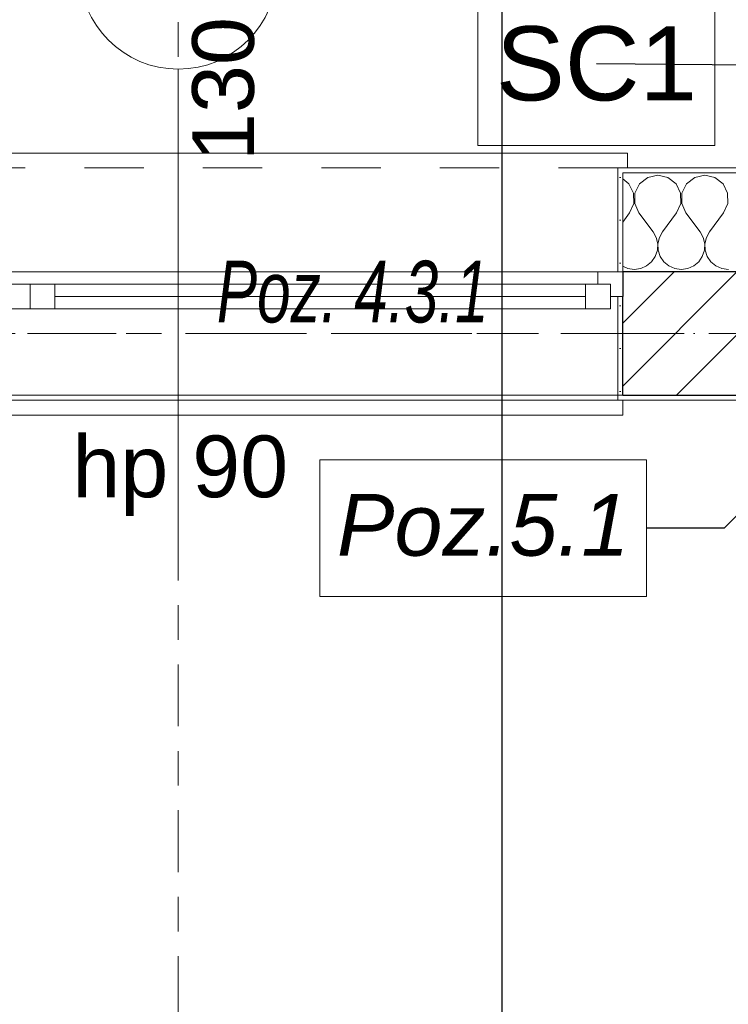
# Model space of a CAD drawing. Header units: millimetres. Extents: x -52968 to 399385, y -141133 to 110561.
# Tile 81 of 146: x 70184 to 71619, y -100400 to -98408. Entities that reach past the tile are written whole.
import ezdxf

# ---------------------------------------------------------------- set-up
doc = ezdxf.new("R2010")
doc.units = ezdxf.units.MM
for name, pattern in [('SIM-Wegliniec-21.07.2025-Parter$0$Kropki i Kreski', [360, 180, -90, 0, -90]), ('SIM-Wegliniec-21.07.2025-Parter$0$Przerywana', [240, 120, -120]), ('SIM-Wegliniec-21.07.2025-Parter$0$Przerywana długa', [390, 250, -140]), ('SIM-Wegliniec-21.07.2025-Parter$0$Przerywana podwójnie', [295, 125, -50, 70, -50]), ('SIM-Wegliniec-21.07.2025-Parter$0$SIM-Wegliniec-11.03.2025-Parter$0$Przerywana podwójnie', [295, 125, -50, 70, -50])]:
    doc.linetypes.add(name, pattern=pattern)
doc.layers.add('_xref', color=250, linetype='Continuous')
for name, color, linetype, lineweight in [('RR_ks_podposadzkowa', 32, 'Kanalizacja', 30), ('SIM-Wegliniec-21.07.2025-Parter$0$Nowe_A-Belki-Wieniec_Nr_pióra__69', 250, 'Continuous', 0), ('SIM-Wegliniec-21.07.2025-Parter$0$Nowe_A-Belki-Wieniec_Nr_pióra__90', 250, 'Continuous', 0), ('SIM-Wegliniec-21.07.2025-Parter$0$Nowe_A-Konstrukcja Opis_Nr_pióra__58', 250, 'Continuous', 0), ('SIM-Wegliniec-21.07.2025-Parter$0$Nowe_A-Opisy-Ściany_Nr_pióra__1', 250, 'Continuous', 0), ('SIM-Wegliniec-21.07.2025-Parter$0$Nowe_A-Osi_Nr_pióra__20', 250, 'Continuous', 0), ('SIM-Wegliniec-21.07.2025-Parter$0$Nowe_A-Posadzki_Nr_pióra__89', 250, 'Continuous', 0), ('SIM-Wegliniec-21.07.2025-Parter$0$Nowe_A-Płyta-Grunt_Nr_pióra__89', 250, 'Continuous', 0), ('SIM-Wegliniec-21.07.2025-Parter$0$Nowe_A-Strefy-Parter_Nr_pióra__94', 250, 'Continuous', 0), ('SIM-Wegliniec-21.07.2025-Parter$0$Nowe_A-Ściany-Zewnętrzne', 250, 'Continuous', 0), ('SIM-Wegliniec-21.07.2025-Parter$0$Nowe_A-Ściany-Zewnętrzne_Nr_pióra__174', 250, 'Continuous', 0), ('SIM-Wegliniec-21.07.2025-Parter$0$Nowe_A-Ściany-Zewnętrzne_Nr_pióra__27', 250, 'Continuous', 0), ('SIM-Wegliniec-21.07.2025-Parter$0$Nowe_A-Ściany-Zewnętrzne_Nr_pióra__47', 250, 'Continuous', 0), ('SIM-Wegliniec-21.07.2025-Parter$0$Nowe_A-Ściany-Zewnętrzne_Nr_pióra__67', 250, 'Continuous', 0), ('SIM-Wegliniec-21.07.2025-Parter$0$Nowe_Okna Archicada_Nr_pióra__23', 250, 'Continuous', 0), ('SIM-Wegliniec-21.07.2025-Parter$0$Nowe_Okna Archicada_Nr_pióra__27', 250, 'Continuous', 0), ('SIM-Wegliniec-21.07.2025-Parter$0$Nowe_Okna Archicada_Nr_pióra__3', 250, 'Continuous', 0), ('SIM-Wegliniec-21.07.2025-Parter$0$Nowe_Okna Archicada_Nr_pióra__47', 250, 'Continuous', 0), ('SIM-Wegliniec-21.07.2025-Parter$0$Nowe_SIM-Wegliniec-11.03.2025-Parter$0$Nowe_A-Osi_Nr_pióra__20_Nr_pióra__1', 250, 'Continuous', 0), ('SIM-Wegliniec-21.07.2025-Parter$0$Nowe_Znaczniki okien Archicada_Nr_pióra__2', 250, 'Continuous', 0), ('SIM-Wegliniec-21.07.2025-Parter$0$Nowe_Znaczniki okien Archicada_Nr_pióra__45', 250, 'Continuous', 0), ('SIM-Wegliniec-21.07.2025-Parter$0$Nowe_Znaczniki okien Archicada_Nr_pióra__7', 250, 'Continuous', 0)]:
    doc.layers.add(name, color=color, linetype=linetype, lineweight=lineweight)
doc.styles.add('SIM-Wegliniec-21.07.2025-Parter$0$STYL_AUTOMATYCZNY_1', font='arial.ttf')
doc.styles.add('SIM-Wegliniec-21.07.2025-Parter$0$STYL_AUTOMATYCZNY_3', font='arial.ttf')
doc.styles.add('SIM-Wegliniec-21.07.2025-Parter$0$STYL_AUTOMATYCZNY_6', font='arial.ttf', dxfattribs={"width": 0.7})
doc.styles.get("Standard").update_dxf_attribs({"font": 'arial.ttf'})
doc.linetypes.add('Kanalizacja', pattern='A,25,0,["◄",Standard,S=5,R=0,X=-5,Y=-2.5],0', length=25)
doc.dimstyles.new('SIM-Wegliniec-21.07.2025-Parter$0$STYL_AUTOMATYCZNY__8', dxfattribs={"dimtxt": 0.18, "dimasz": 182.4, "dimexe": 0.18, "dimexo": 0.0625, "dimgap": 0, "dimtad": 0, "dimtih": 1, "dimtoh": 1, "dimdec": 4, "dimzin": 0, "dimdsep": 46, "dimcen": 0.09, "dimadec": 0, "dimazin": 0, "dimtfac": 1, "dimtdec": 4, "dimtmove": 0, "dimatfit": 3, "dimldrblk": 'SIM-Wegliniec-21.07.2025-Parter$0$ARROWHEAD_11', "dimfxl": 1, "dimtolj": 1, "dimtzin": 0, "dimarcsym": 0})
doc.dimstyles.new('SIM-Wegliniec-21.07.2025-Parter$0$STYL_AUTOMATYCZNY__9', dxfattribs={"dimtxt": 0.18, "dimasz": 76, "dimexe": 0.18, "dimexo": 0.0625, "dimgap": 0, "dimtad": 0, "dimtih": 1, "dimtoh": 1, "dimdec": 4, "dimzin": 0, "dimdsep": 46, "dimcen": 0.09, "dimadec": 0, "dimazin": 0, "dimtfac": 1, "dimtdec": 4, "dimtmove": 0, "dimatfit": 3, "dimldrblk": 'SIM-Wegliniec-21.07.2025-Parter$0$ARROWHEAD_16', "dimfxl": 1, "dimtolj": 1, "dimtzin": 0, "dimarcsym": 0})
pattern_1 = [(0, (0, 0), (0, 86.60254), [0, -50]), (0, (25, 43.3), (0, 86.60254), [0, -50])]

# ---------------------------------------------------------------- blocks, each defined once
blk = doc.blocks.new('SIM-Wegliniec-21.07.2025-Parter$0$ARROWHEAD_11')
at = {"color": 0, "linetype": 'Continuous', "lineweight": 0}
blk.add_line((0, 0), (-1, 0), dxfattribs=at)
at = {"color": 0, "linetype": 'Continuous', "lineweight": 0, "const_width": 0.25, "flags": 128}
blk.add_lwpolyline([(-0.125, 0, 1), (0.125, 0, 1)], format="xyb", close=True, dxfattribs=at)
blk = doc.blocks.new('SIM-Wegliniec-21.07.2025-Parter$0$ARROWHEAD_16')
at = {"linetype": 'Continuous', "lineweight": 0}
blk.add_hatch(color=0, dxfattribs=at).paths.add_polyline_path([(-0.9093, 0.525), (0, 0), (-0.9093, -0.525)])
at = {"color": 0, "linetype": 'Continuous', "lineweight": 0}
blk.add_line((0, 0), (-1, 0), dxfattribs=at)
blk = doc.blocks.new('SIM-Wegliniec-21.07.2025-Parter')
at = {"layer": 'SIM-Wegliniec-21.07.2025-Parter$0$Nowe_A-Ściany-Zewnętrzne', "linetype": 'Continuous', "lineweight": 0}
h = blk.add_hatch(dxfattribs=at)
h.set_pattern_fill('Tynk', color=256, style=0, pattern_type=2)
h.set_pattern_definition(pattern_1)
h.paths.add_polyline_path([(71405.1, -98707.6), (71395.1, -98707.6), (71395.1, -98917.6), (71405.1, -98917.6), (71405.1, -98717.6)])
at = {"layer": 'SIM-Wegliniec-21.07.2025-Parter$0$Nowe_A-Ściany-Zewnętrzne', "linetype": 'Continuous', "lineweight": 0, "true_color": 0x000000}
h = blk.add_hatch(dxfattribs=at)
h.set_pattern_fill('Tynk', color=18, style=0, pattern_type=2)
h.set_pattern_definition(pattern_1)
h.paths.add_polyline_path([(71405.1, -98707.6), (71405.1, -98717.6), (71820.1, -98717.6), (71820.1, -98707.6)])
at = {"layer": 'SIM-Wegliniec-21.07.2025-Parter$0$Nowe_A-Ściany-Zewnętrzne', "linetype": 'Continuous', "lineweight": 0}
h = blk.add_hatch(dxfattribs=at)
h.set_pattern_fill('Bloczki_ceramiczne', color=256, style=0, pattern_type=2)
h.set_pattern_definition([(45, (0, 0), (-63.63961, 63.63961), [])])
h.paths.add_polyline_path([(71405.1, -98967.6), (71405.1, -99167.6), (71880.1, -99167.6), (71880.1, -98917.6), (71405.1, -98917.6)])
h = blk.add_hatch(dxfattribs=at)
h.set_pattern_fill('Tynk', color=256, style=0, pattern_type=2)
h.set_pattern_definition(pattern_1)
h.paths.add_polyline_path([(71395.1, -99177.6), (71405.1, -99177.6), (71405.1, -99167.6), (71405.1, -98967.6), (71395.1, -98967.6)])
at = {"layer": 'SIM-Wegliniec-21.07.2025-Parter$0$Nowe_A-Ściany-Zewnętrzne', "linetype": 'Continuous', "lineweight": 0, "true_color": 0x000000}
h = blk.add_hatch(dxfattribs=at)
h.set_pattern_fill('Tynk', color=18, style=0, pattern_type=2)
h.set_pattern_definition(pattern_1)
h.paths.add_polyline_path([(71870.1, -99167.6), (71405.1, -99167.6), (71405.1, -99177.6), (71870.1, -99177.6)])
at = {"layer": 'SIM-Wegliniec-21.07.2025-Parter$0$Nowe_A-Belki-Wieniec_Nr_pióra__69', "linetype": 'SIM-Wegliniec-21.07.2025-Parter$0$Kropki i Kreski', "lineweight": 13}
blk.add_line((90905.1, -99042.6), (65105.1, -99042.6), dxfattribs=at)
at = {"layer": 'SIM-Wegliniec-21.07.2025-Parter$0$Nowe_A-Belki-Wieniec_Nr_pióra__90', "linetype": 'SIM-Wegliniec-21.07.2025-Parter$0$Przerywana długa', "lineweight": 13}
for p, q in [((91030.1, -98917.6), (64980.1, -98917.6)), ((71880.1, -99167.6), (65230.1, -99167.6))]:
    blk.add_line(p, q, dxfattribs=at)
at = {"layer": 'SIM-Wegliniec-21.07.2025-Parter$0$Nowe_A-Konstrukcja Opis_Nr_pióra__58', "linetype": 'Continuous', "lineweight": 13, "flags": 128}
blk.add_lwpolyline([(70791.8, -99298.6), (71453.1, -99298.6), (71453.1, -99575), (70791.8, -99575)], close=True, dxfattribs=at)
at = {"layer": 'SIM-Wegliniec-21.07.2025-Parter$0$Nowe_A-Opisy-Ściany_Nr_pióra__1', "linetype": 'Continuous', "lineweight": 13, "flags": 128}
blk.add_lwpolyline([(71111.9, -98346.4), (71592, -98346.4), (71592, -98662.1), (71111.9, -98662.1)], close=True, dxfattribs=at)
at = {"layer": 'SIM-Wegliniec-21.07.2025-Parter$0$Nowe_A-Osi_Nr_pióra__20', "linetype": 'SIM-Wegliniec-21.07.2025-Parter$0$Przerywana podwójnie', "lineweight": 13}
for p, q in [((70505.1, -95582.5), (70505.1, -117792.3)), ((63144.7, -99042.6), (90961.9, -99042.6))]:
    blk.add_line(p, q, dxfattribs=at)
at = {"layer": 'SIM-Wegliniec-21.07.2025-Parter$0$Nowe_A-Posadzki_Nr_pióra__89', "linetype": 'Continuous', "lineweight": 13, "flags": 128}
blk.add_lwpolyline([(65240.1, -99177.6), (65240.1, -105127.6), (69045.1, -105127.6), (69045.1, -103292.6), (71880.1, -103292.6), (71880.1, -99177.6)], close=True, dxfattribs=at)
at = {"layer": 'SIM-Wegliniec-21.07.2025-Parter$0$Nowe_A-Płyta-Grunt_Nr_pióra__89', "linetype": 'Continuous', "lineweight": 13, "flags": 128}
blk.add_lwpolyline([(65230.1, -116917.6), (90780.1, -116917.6), (90780.1, -99167.6), (65230.1, -99167.6)], close=True, dxfattribs=at)
at = {"layer": 'SIM-Wegliniec-21.07.2025-Parter$0$Nowe_A-Strefy-Parter_Nr_pióra__94', "linetype": 'Continuous', "lineweight": 13, "flags": 128}
blk.add_lwpolyline([(69170.1, -99177.6), (69170.1, -103282.6), (71870.1, -103282.6), (71870.1, -99177.6)], close=True, dxfattribs=at)
at = {"layer": 'SIM-Wegliniec-21.07.2025-Parter$0$Nowe_A-Ściany-Zewnętrzne_Nr_pióra__174', "linetype": 'Continuous', "lineweight": 5}
for p, q in [((71455.8, -98727), (71439.3, -98739.8)), ((71476.2, -98722.4), (71455.8, -98727)), ((71496.6, -98727), (71476.2, -98722.4)), ((71513.1, -98739.8), (71496.6, -98727)), ((71551, -98727), (71534.6, -98739.8)), ((71571.4, -98722.4), (71551, -98727)), ((71591.9, -98727), (71571.4, -98722.4)), ((71608.3, -98739.8), (71591.9, -98727)), ((71417.8, -98739.8), (71405.1, -98729.8)), ((71427.2, -98758.6), (71417.8, -98739.8)), ((71439.3, -98739.8), (71430, -98758.6)), ((71522.4, -98758.6), (71513.1, -98739.8)), ((71534.6, -98739.8), (71525.2, -98758.6)), ((71617.7, -98758.6), (71608.3, -98739.8)), ((71427.6, -98779.5), (71427.2, -98758.6)), ((71430, -98758.6), (71429.5, -98779.5)), ((71522.9, -98779.5), (71522.4, -98758.6)), ((71525.2, -98758.6), (71524.8, -98779.5)), ((71618.1, -98779.5), (71617.7, -98758.6)), ((71419.1, -98798.5), (71427.6, -98779.5)), ((71429.5, -98779.5), (71438.1, -98798.5)), ((71514.3, -98798.5), (71522.9, -98779.5)), ((71524.8, -98779.5), (71533.3, -98798.5)), ((71609.5, -98798.5), (71618.1, -98779.5)), ((71419.1, -98798.5), (71405.1, -98817.2)), ((71438.1, -98798.5), (71466.7, -98836.6)), ((71514.3, -98798.5), (71485.7, -98836.6)), ((71533.3, -98798.5), (71561.9, -98836.6)), ((71609.5, -98798.5), (71581, -98836.6)), ((71473, -98848.1), (71466.7, -98836.6)), ((71485.7, -98836.6), (71479.4, -98848.1)), ((71568.3, -98848.1), (71561.9, -98836.6)), ((71581, -98836.6), (71574.6, -98848.1)), ((71476, -98860.9), (71473, -98848.1)), ((71475.4, -98874.1), (71476, -98860.9)), ((71479.4, -98848.1), (71476.4, -98860.9)), ((71476.4, -98860.9), (71477, -98874.1)), ((71571.3, -98860.9), (71568.3, -98848.1)), ((71570.6, -98874.1), (71571.3, -98860.9)), ((71574.6, -98848.1), (71571.6, -98860.9)), ((71571.6, -98860.9), (71572.3, -98874.1)), ((71463.7, -98897.3), (71471.2, -98886.5)), ((71471.2, -98886.5), (71475.4, -98874.1)), ((71477, -98874.1), (71481.2, -98886.5)), ((71481.2, -98886.5), (71488.7, -98897.3)), ((71559, -98897.3), (71566.4, -98886.5)), ((71566.4, -98886.5), (71570.6, -98874.1)), ((71572.3, -98874.1), (71576.5, -98886.5)), ((71576.5, -98886.5), (71583.9, -98897.3)), ((71405.1, -98906.4), (71415.6, -98911)), ((71441.6, -98911), (71453.6, -98905.7)), ((71453.6, -98905.7), (71463.7, -98897.3)), ((71488.7, -98897.3), (71498.8, -98905.7)), ((71498.8, -98905.7), (71510.8, -98911)), ((71536.8, -98911), (71548.9, -98905.7)), ((71548.9, -98905.7), (71559, -98897.3)), ((71583.9, -98897.3), (71594, -98905.7)), ((71594, -98905.7), (71606.1, -98911)), ((71415.6, -98911), (71428.6, -98912.8)), ((71428.6, -98912.8), (71441.6, -98911)), ((71510.8, -98911), (71523.8, -98912.8)), ((71523.8, -98912.8), (71536.8, -98911)), ((71606.1, -98911), (71619.1, -98912.8))]:
    blk.add_line(p, q, dxfattribs=at)
at = {"layer": 'SIM-Wegliniec-21.07.2025-Parter$0$Nowe_A-Ściany-Zewnętrzne_Nr_pióra__27', "linetype": 'Continuous', "lineweight": 25}
for p, q in [((71880.1, -98917.6), (71405.1, -98917.6)), ((71405.1, -98917.6), (71405.1, -98967.6)), ((71405.1, -99167.6), (71405.1, -98967.6)), ((71405.1, -99167.6), (71870.1, -99167.6))]:
    blk.add_line(p, q, dxfattribs=at)
at = {"layer": 'SIM-Wegliniec-21.07.2025-Parter$0$Nowe_A-Ściany-Zewnętrzne_Nr_pióra__47', "linetype": 'Continuous', "lineweight": 15}
for p, q in [((71395.1, -98917.6), (71395.1, -98707.6)), ((71405.1, -98707.6), (71395.1, -98707.6)), ((71405.1, -98707.6), (71415.1, -98707.6)), ((71405.1, -98917.6), (71395.1, -98917.6)), ((71395.1, -98967.6), (71395.1, -99177.6)), ((71405.1, -98967.6), (71395.1, -98967.6)), ((71405.1, -99177.6), (71395.1, -99177.6))]:
    blk.add_line(p, q, dxfattribs=at)
at = {"layer": 'SIM-Wegliniec-21.07.2025-Parter$0$Nowe_A-Ściany-Zewnętrzne_Nr_pióra__47', "linetype": 'Continuous', "lineweight": 15, "flags": 128}
for points in [[(71820.1, -98707.6), (71405.1, -98707.6)], [(71405.1, -99177.6), (71870.1, -99177.6)]]:
    blk.add_lwpolyline(points, dxfattribs=at)
at = {"layer": 'SIM-Wegliniec-21.07.2025-Parter$0$Nowe_A-Ściany-Zewnętrzne_Nr_pióra__67', "linetype": 'Continuous', "lineweight": 13}
for p, q in [((71830.1, -98717.6), (71405.1, -98717.6)), ((71405.1, -98717.6), (71405.1, -98917.6))]:
    blk.add_line(p, q, dxfattribs=at)
at = {"layer": 'SIM-Wegliniec-21.07.2025-Parter$0$Nowe_Okna Archicada_Nr_pióra__23', "linetype": 'Continuous', "lineweight": 15}
for p, q in [((71355.1, -98942.6), (71355.1, -98917.6)), ((71355.1, -98917.6), (71405.1, -98917.6)), ((70155.1, -98942.6), (70205.1, -98942.6)), ((70205.1, -98942.6), (70255.1, -98942.6)), ((70205.1, -98992.6), (70205.1, -98942.6)), ((70205.1, -98942.6), (70205.1, -98992.6)), ((70255.1, -98942.6), (70255.1, -98992.6)), ((70255.1, -98942.6), (71330.1, -98942.6)), ((71330.1, -98992.6), (71330.1, -98942.6)), ((71330.1, -98942.6), (71380.1, -98942.6)), ((71380.1, -98942.6), (71355.1, -98942.6)), ((71380.1, -98967.6), (71380.1, -98942.6)), ((71380.1, -98942.6), (71380.1, -98992.6)), ((71330.1, -98967.6), (70255.1, -98967.6)), ((71405.1, -98967.6), (71380.1, -98967.6)), ((70205.1, -98992.6), (70155.1, -98992.6)), ((70255.1, -98992.6), (70205.1, -98992.6)), ((71330.1, -98992.6), (70255.1, -98992.6)), ((71380.1, -98992.6), (71330.1, -98992.6))]:
    blk.add_line(p, q, dxfattribs=at)
at = {"layer": 'SIM-Wegliniec-21.07.2025-Parter$0$Nowe_Okna Archicada_Nr_pióra__27', "linetype": 'Continuous', "lineweight": 25}
blk.add_line((71405.1, -98917.6), (71405.1, -98967.6), dxfattribs=at)
blk.add_line((71405.1, -98917.6), (71405.1, -98967.6), dxfattribs=at)
at = {"layer": 'SIM-Wegliniec-21.07.2025-Parter$0$Nowe_Okna Archicada_Nr_pióra__3', "linetype": 'Continuous', "lineweight": 13}
for p, q in [((71415.1, -98677.6), (69595.1, -98677.6)), ((71415.1, -98707.6), (71415.1, -98677.6)), ((69655.1, -98917.6), (70205.1, -98917.6)), ((70205.1, -98917.6), (71355.1, -98917.6)), ((71330.1, -98992.6), (70255.1, -98992.6)), ((71405.1, -99177.6), (71405.1, -99207.6)), ((71405.1, -99207.6), (69605.1, -99207.6))]:
    blk.add_line(p, q, dxfattribs=at)
at = {"layer": 'SIM-Wegliniec-21.07.2025-Parter$0$Nowe_Okna Archicada_Nr_pióra__3', "linetype": 'SIM-Wegliniec-21.07.2025-Parter$0$Przerywana', "lineweight": 13}
for p, q in [((71395.1, -98707.6), (69615.1, -98707.6)), ((71395.1, -99177.6), (69615.1, -99177.6))]:
    blk.add_line(p, q, dxfattribs=at)
at = {"layer": 'SIM-Wegliniec-21.07.2025-Parter$0$Nowe_Okna Archicada_Nr_pióra__47', "linetype": 'Continuous', "lineweight": 15}
for p, q in [((71405.1, -98707.6), (71395.1, -98707.6)), ((71395.1, -98917.6), (71395.1, -98707.6)), ((71405.1, -98707.6), (71415.1, -98707.6)), ((71395.1, -98967.6), (71395.1, -99177.6)), ((71405.1, -99177.6), (71395.1, -99177.6))]:
    blk.add_line(p, q, dxfattribs=at)
at = {"layer": 'SIM-Wegliniec-21.07.2025-Parter$0$Nowe_SIM-Wegliniec-11.03.2025-Parter$0$Nowe_A-Osi_Nr_pióra__20_Nr_pióra__1', "linetype": 'SIM-Wegliniec-21.07.2025-Parter$0$SIM-Wegliniec-11.03.2025-Parter$0$Przerywana podwójnie', "lineweight": 13}
blk.add_line((63144.7, -99042.6), (90961.9, -99042.6), dxfattribs=at)
at = {"layer": 'SIM-Wegliniec-21.07.2025-Parter$0$Nowe_Znaczniki okien Archicada_Nr_pióra__2', "linetype": 'Continuous', "lineweight": 13, "flags": 128}
blk.add_lwpolyline([(70705.1, -98307.6, 1), (70305.1, -98307.6, 1)], format="xyb", close=True, dxfattribs=at)
at = {"layer": 'SIM-Wegliniec-21.07.2025-Parter$0$Nowe_Znaczniki okien Archicada_Nr_pióra__45', "linetype": 'Continuous', "lineweight": 15}
blk.add_line((70505.1, -98507.6), (70505.1, -99477.6), dxfattribs=at)
at = {"layer": 'SIM-Wegliniec-21.07.2025-Parter$0$Nowe_A-Konstrukcja Opis_Nr_pióra__58', "linetype": 'Continuous', "lineweight": 13, "insert": (70583.1, -99022.1), "char_height": 125, "attachment_point": 7, "style": 'SIM-Wegliniec-21.07.2025-Parter$0$STYL_AUTOMATYCZNY_6'}
blk.add_mtext('\\A1;{\\pql;\\fArial|b0|i1|c238|p0;\\W0.700000;Poz. 4.3.1}', dxfattribs=at)
at = {"layer": 'SIM-Wegliniec-21.07.2025-Parter$0$Nowe_A-Konstrukcja Opis_Nr_pióra__58', "linetype": 'Continuous', "lineweight": 13, "insert": (71122.4, -99430.7), "char_height": 125, "attachment_point": 5, "rotation": 359.9999, "style": 'SIM-Wegliniec-21.07.2025-Parter$0$STYL_AUTOMATYCZNY_3'}
blk.add_mtext('\\A1;{\\pqc;\\fArial|b0|i1|c238|p0;\\W1.000000;Poz.\\fArial|b0|i1|c238|p0;\\W1.000000;5\\fArial|b0|i1|c238|p0;\\W1.000000;.1}', dxfattribs=at)
at = {"layer": 'SIM-Wegliniec-21.07.2025-Parter$0$Nowe_A-Opisy-Ściany_Nr_pióra__1', "linetype": 'Continuous', "lineweight": 13, "insert": (71352, -98497), "char_height": 150, "attachment_point": 5, "style": 'SIM-Wegliniec-21.07.2025-Parter$0$STYL_AUTOMATYCZNY_1'}
blk.add_mtext('\\A1;{\\pqc;\\fArial|b0|i0|c238|p0;\\W1.000000;SC\\fArial|b0|i0|c238|p0;\\W1.000000;1}', dxfattribs=at)
at = {"layer": 'SIM-Wegliniec-21.07.2025-Parter$0$Nowe_Znaczniki okien Archicada_Nr_pióra__7', "lineweight": 13, "char_height": 125, "attachment_point": 7, "style": 'SIM-Wegliniec-21.07.2025-Parter$0$STYL_AUTOMATYCZNY_1'}
for s, insert, rotation in [('\\A1;{\\pql;\\pt0;\\fArial|b0|i0|c238|p0;\\W1.000000;130\\fArial|b0|i0|c238|p0;\\W1.000000;\\A1{\\H.66x;\\S^  ;}\\fArial|b0|i0|c238|p0;\\W1.000000;\\fArial|b0|i0|c238|p0;\\W1.000000;}', (70694.7, -98693.6), 90), ('\\A1;{\\pql;\\pt0;\\fArial|b0|i0|c238|p0;\\W1.000000;hp 90\\fArial|b0|i0|c238|p0;\\W1.000000;\\A1{\\H.66x;\\S^  ;}\\fArial|b0|i0|c238|p0;\\W1.000000;\\fArial|b0|i0|c238|p0;\\W1.000000;}', (70290.6, -99411.7), 0)]:
    blk.add_mtext(s, dxfattribs=dict(at, insert=insert, rotation=rotation))
at = {"layer": 'SIM-Wegliniec-21.07.2025-Parter$0$Nowe_A-Konstrukcja Opis_Nr_pióra__58', "linetype": 'Continuous', "lineweight": 13, "annotation_type": 0, "has_hookline": 1, "hookline_direction": 1, "text_width": 574.1, "horizontal_direction": (1, -1e-06, 0)}
blk.add_leader([(72005.1, -99042.6), (71610.9, -99436.8), (71453.1, -99436.8)], dimstyle='SIM-Wegliniec-21.07.2025-Parter$0$STYL_AUTOMATYCZNY__9', dxfattribs=at)
at = {"layer": 'SIM-Wegliniec-21.07.2025-Parter$0$Nowe_A-Opisy-Ściany_Nr_pióra__1', "linetype": 'Continuous', "lineweight": 13, "annotation_type": 0, "has_hookline": 1, "hookline_direction": 1, "text_width": 359.8}
blk.add_leader([(72190.1, -98504.3), (71352, -98497)], dimstyle='SIM-Wegliniec-21.07.2025-Parter$0$STYL_AUTOMATYCZNY__8', dxfattribs=at)

msp = doc.modelspace()

# ---------------------------------------------------------------- block references
at = {"layer": '_xref'}
msp.add_blockref('SIM-Wegliniec-21.07.2025-Parter', (0, 0), dxfattribs=at)

# ---------------------------------------------------------------- next in the draw order: linework, layer by layer
at = {"layer": 'RR_ks_podposadzkowa', "ltscale": 50}
msp.add_line((71160.1, -97519.2), (71160.1, -111945.2), dxfattribs=at)

doc.saveas('drawing.dxf')
